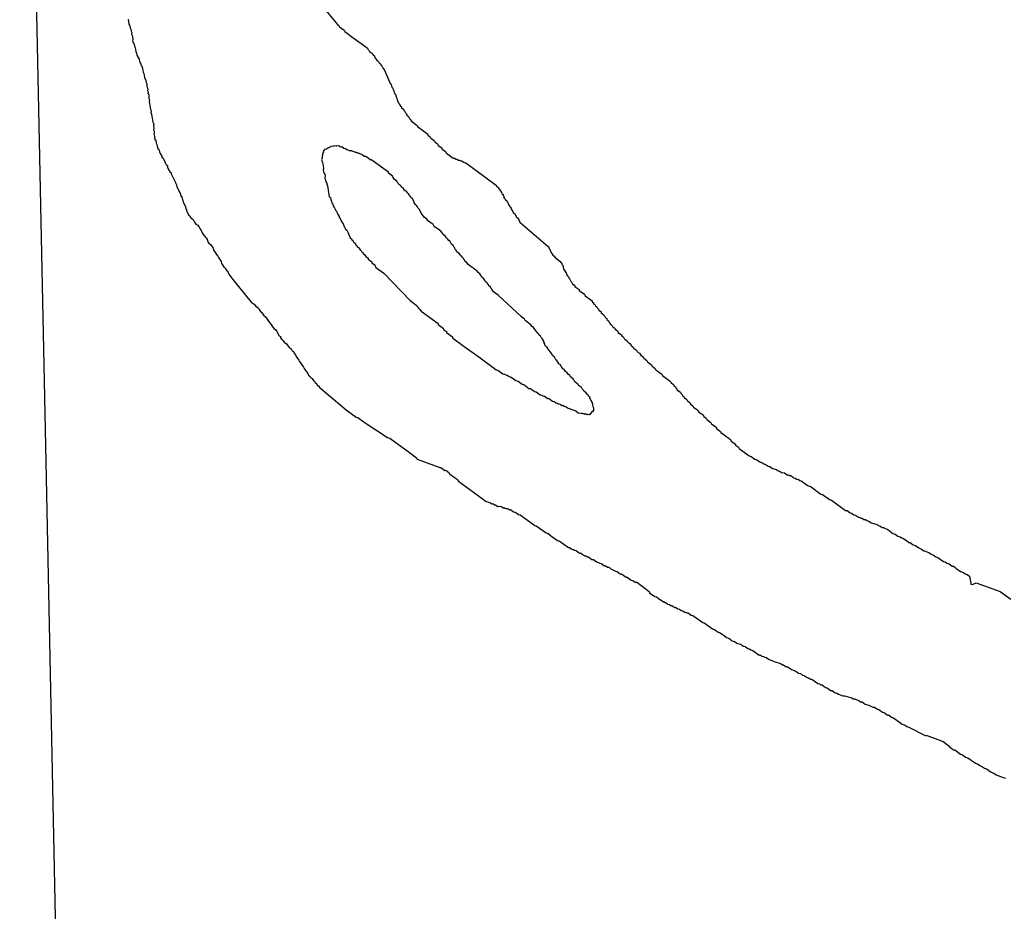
# Model space of a CAD drawing. Header units: feet. Extents: x 30669 to 99318, y 4696 to 26220.
# Tile 26 of 128: x 74735 to 75273, y 18301 to 18789. Entities that reach past the tile are written whole.
import ezdxf

# ---------------------------------------------------------------- set-up
doc = ezdxf.new("R2010")
doc.units = ezdxf.units.FT
doc.header["$LTSCALE"] = 600
doc.header["$MEASUREMENT"] = 0
doc.layers.add('ELRGOV', color=1, linetype='CONTINUOUS')
doc.layers.add('ELTWR', color=2, linetype='CONTINUOUS')

msp = doc.modelspace()

# ---------------------------------------------------------------- linework, layer by layer
at = {"layer": 'ELRGOV', "linetype": 'Continuous'}
for p, q in [((74734.61, 19233.76), (74748.32, 18573.9)), ((74748.32, 18573.9), (74775.74, 17254.84))]:
    msp.add_line(p, q, dxfattribs=at)
at = {"layer": 'ELTWR', "elevation": -54.68}
for points in [[(74901.96, 18794.2), (74908.5, 18786.48), (74909.14, 18786.02), (74909.54, 18785.23), (74912.08, 18783.37), (74912.49, 18782.59), (74914.39, 18781.19), (74915.03, 18780.73), (74922.65, 18775.15)], [(74793.96, 18789.34), (74794.38, 18786.59), (74794.79, 18785.8), (74794.96, 18784.7), (74795.36, 18783.92), (74795.53, 18782.82), (74795.93, 18782.04), (74795.78, 18781.17), (74796.19, 18780.39), (74796.27, 18779.84), (74796.53, 18778.18), (74796.38, 18777.32), (74797.19, 18775.75), (74797.36, 18774.65), (74797.76, 18773.87), (74798.1, 18771.67), (74798.5, 18770.88), (74798.67, 18769.78), (74799.88, 18767.43), (74800.05, 18766.33), (74800.86, 18764.77), (74800.94, 18764.22), (74801.26, 18763.98), (74801.34, 18763.43), (74801.75, 18762.65), (74802.09, 18760.45), (74802.49, 18759.67), (74802.83, 18757.47), (74803.64, 18755.9), (74803.81, 18754.8), (74804.21, 18754.02), (74804.06, 18753.15), (74804.15, 18752.6), (74804.55, 18751.81), (74804.63, 18751.26), (74804.49, 18750.4), (74804.89, 18749.61), (74804.74, 18748.74), (74805.15, 18747.96), (74805.32, 18746.86), (74805.17, 18745.99), (74805.57, 18745.21), (74805.42, 18744.34), (74806.1, 18739.94), (74806.51, 18739.16), (74806.36, 18738.29), (74806.76, 18737.51), (74806.93, 18736.41), (74807.1, 18735.3), (74807.44, 18733.1), (74807.85, 18732.32), (74807.93, 18731.77), (74807.78, 18730.9), (74807.95, 18729.8), (74807.8, 18728.93), (74808.21, 18728.15), (74808.06, 18727.28), (74808.15, 18726.73), (74807.91, 18726.41), (74808.23, 18726.18), (74808.57, 18723.98), (74808.34, 18723.66), (74808.97, 18723.2), (74809.23, 18721.55), (74809.63, 18720.76), (74809.89, 18719.11), (74810.29, 18718.33), (74810.93, 18717.86), (74811.1, 18716.76), (74811.5, 18715.98), (74812.3, 18714.42), (74812.39, 18713.86), (74813.02, 18713.4), (74814.23, 18711.05), (74814.32, 18710.5), (74814.72, 18709.72), (74815.36, 18709.25), (74815.53, 18708.15), (74815.93, 18707.37), (74816.01, 18706.82), (74816.65, 18706.35), (74816.73, 18705.8), (74817.37, 18705.34), (74817.45, 18704.79), (74819.87, 18700.09), (74819.96, 18699.54), (74820.36, 18698.76), (74820.53, 18697.66), (74821.74, 18695.31), (74822.54, 18693.74), (74822.63, 18693.19), (74823.43, 18691.63), (74823.6, 18690.52), (74824.01, 18689.74), (74824.09, 18689.19), (74825.3, 18686.84), (74825.47, 18685.74), (74825.87, 18684.96), (74825.96, 18684.41), (74827.17, 18682.06), (74827.8, 18681.59), (74827.89, 18681.04), (74829.48, 18679.88), (74830.28, 18678.32), (74831, 18677.3), (74831.95, 18676.6), (74832.67, 18675.59), (74833.08, 18674.8), (74833.8, 18673.79), (74834.2, 18673), (74834.6, 18672.22), (74835.32, 18671.21), (74835.64, 18670.97), (74836.04, 18670.19), (74836.68, 18669.73), (74837.08, 18668.94), (74837.57, 18667.61), (74837.97, 18666.83), (74838.93, 18666.13), (74840.37, 18664.1), (74840.86, 18662.76), (74842.3, 18660.73), (74843.02, 18659.72), (74843.42, 18658.93), (74844.86, 18656.9), (74845.03, 18655.8), (74845.43, 18655.02), (74846.15, 18654), (74846.79, 18653.54), (74847.19, 18652.76), (74848.63, 18650.73), (74849.04, 18649.94), (74851.2, 18646.9), (74861.26, 18634.65), (74862.85, 18633.48), (74863.57, 18632.47), (74865.16, 18631.3), (74865.56, 18630.52), (74866.28, 18629.51), (74866.92, 18629.04), (74867.64, 18628.03), (74868.04, 18627.24), (74868.99, 18626.54), (74871.16, 18623.5), (74871.88, 18622.48), (74872.6, 18621.47), (74873.64, 18620.22), (74874.59, 18619.52), (74875.31, 18618.51), (74876.52, 18616.16), (74877.15, 18615.69), (74877.24, 18615.14), (74877.96, 18614.13), (74878.59, 18613.66), (74879.31, 18612.64), (74880.58, 18611.71), (74881.31, 18610.7), (74882.34, 18609.45), (74882.98, 18608.99), (74883.7, 18607.97), (74884.33, 18607.5), (74884.74, 18606.72), (74885.46, 18605.71), (74885.86, 18604.92), (74887.3, 18602.89), (74887.7, 18602.11), (74889.87, 18599.06), (74890.27, 18598.28), (74890.99, 18597.26), (74891.39, 18596.48), (74892.11, 18595.47), (74892.51, 18594.68), (74893.47, 18593.98), (74893.87, 18593.2), (74894.51, 18592.74), (74895.23, 18591.72), (74895.86, 18591.26), (74896.26, 18590.47), (74896.9, 18590.01), (74897.3, 18589.22), (74898.26, 18588.53), (74898.66, 18587.74), (74899.29, 18587.28), (74913.21, 18575.63), (74918.61, 18571.67), (74919.48, 18571.52), (74922.97, 18568.96), (74935.83, 18560.53), (74937.02, 18560.15), (74947.82, 18552.24), (74951.63, 18549.45), (74951.71, 18548.9), (74952.03, 18548.66), (74964.29, 18544.08), (74964.84, 18544.16), (74967.07, 18542.54), (74967.62, 18542.62), (74969.21, 18541.46), (74969.61, 18540.68), (74973.42, 18537.88), (74974.06, 18537.42), (74974.78, 18536.4), (74982.72, 18530.59), (74989.71, 18525.47), (74990.58, 18525.32), (74990.89, 18525.09), (74991.76, 18524.94), (74992.72, 18524.24), (74993.27, 18524.33), (74994.22, 18523.63), (74994.77, 18523.72), (74996.04, 18522.79), (74997.14, 18522.96), (74998.01, 18522.81), (74998.33, 18522.58), (74998.96, 18522.11), (74999.83, 18521.96), (75000.15, 18521.73), (75000.7, 18521.82), (75001.02, 18521.58), (75001.57, 18521.67), (75002.52, 18520.97), (75003.07, 18521.06), (75004.66, 18519.89), (75005.53, 18519.75), (75006.16, 18519.28), (75007.43, 18518.35), (75008.3, 18518.2), (75015.61, 18512.85), (75016.24, 18512.39), (75017.11, 18512.24), (75022.51, 18508.28), (75023.38, 18508.14), (75024.97, 18506.97), (75028.78, 18504.18), (75029.65, 18504.03), (75033.46, 18501.24), (75034.73, 18500.31), (75035.28, 18500.4), (75036.55, 18499.47), (75037.42, 18499.32), (75038.06, 18498.86), (75038.92, 18498.71), (75040.83, 18497.31), (75041.38, 18497.4), (75042.02, 18496.93), (75043.6, 18495.77), (75044.16, 18495.85), (75045.11, 18495.16), (75045.66, 18495.24), (75047.56, 18493.84), (75048.43, 18493.7), (75050.02, 18492.53), (75051.21, 18492.15), (75051.84, 18491.69), (75052.71, 18491.54), (75054.3, 18490.38), (75054.85, 18490.46), (75056.12, 18489.53), (75056.67, 18489.62), (75057.31, 18489.15), (75057.94, 18488.69), (75058.58, 18488.22), (75059.76, 18487.84), (75060.4, 18487.38), (75061.27, 18487.23), (75063.17, 18485.83), (75063.72, 18485.92), (75066.26, 18484.06), (75066.81, 18484.14), (75069.04, 18482.51), (75069.91, 18482.37), (75071.18, 18481.44), (75072.04, 18481.29), (75076.49, 18478.03), (75077.13, 18477.57), (75079.03, 18476.17), (75079.12, 18475.62), (75081.98, 18473.53), (75082.85, 18473.38), (75083.8, 18472.68), (75086.66, 18470.59), (75087.21, 18470.67), (75089.12, 18469.28), (75089.98, 18469.13), (75090.94, 18468.43), (75091.49, 18468.52), (75091.8, 18468.29), (75092.76, 18467.59), (75093.31, 18467.67), (75094.58, 18466.74), (75095.45, 18466.59), (75096.4, 18465.9), (75097.27, 18465.75), (75098.54, 18464.82), (75099.09, 18464.9), (75099.72, 18464.44), (75100.27, 18464.52), (75101.86, 18463.36), (75102.73, 18463.21), (75108.13, 18459.26), (75109, 18459.11), (75113.45, 18455.85), (75114.63, 18455.47), (75116.54, 18454.08), (75117.73, 18453.7), (75119, 18452.77), (75119.63, 18452.3), (75121.22, 18451.14), (75122.41, 18450.76), (75124.31, 18449.36), (75125.5, 18448.98), (75126.77, 18448.05), (75127.95, 18447.67), (75128.82, 18447.52), (75130.41, 18446.36), (75131.28, 18446.21), (75131.6, 18445.98), (75132.87, 18445.05), (75133.74, 18444.9), (75134.37, 18444.44), (75135.56, 18444.06), (75139.05, 18441.5), (75139.6, 18441.59), (75140.24, 18441.12), (75140.55, 18440.89), (75141.42, 18440.74), (75142.06, 18440.27), (75142.93, 18440.13), (75144.2, 18439.2), (75147.2, 18437.97), (75150.76, 18436.83), (75151.71, 18436.13), (75152.26, 18436.22), (75153.85, 18435.05), (75154.4, 18435.14), (75156.63, 18433.51), (75159, 18432.75), (75160.59, 18431.59), (75161.45, 18431.44), (75162.09, 18430.97), (75162.73, 18430.51), (75163.59, 18430.36), (75165.18, 18429.2), (75166.05, 18429.05), (75167, 18428.35), (75167.87, 18428.21), (75171.05, 18425.88), (75171.92, 18425.73), (75172.55, 18425.27), (75173.42, 18425.12), (75175.33, 18423.72), (75176.19, 18423.58), (75178.1, 18422.18), (75178.97, 18422.03), (75180.56, 18420.87), (75181.42, 18420.72), (75182.38, 18420.02), (75184.75, 18419.26), (75185.62, 18419.12), (75186.48, 18418.97), (75187.67, 18418.59), (75189.41, 18418.29), (75190.36, 18417.6), (75191.23, 18417.45), (75193.6, 18416.69), (75194.87, 18415.76), (75195.42, 18415.84), (75197.01, 18414.68), (75198.19, 18414.3), (75199.06, 18414.15), (75200.02, 18413.45), (75201.2, 18413.07), (75202.07, 18412.93), (75203.34, 18412), (75204.53, 18411.62), (75206.43, 18410.22), (75207.3, 18410.07), (75209.21, 18408.68), (75209.76, 18408.76), (75211.35, 18407.6), (75212.53, 18407.22), (75217.3, 18403.73), (75218.8, 18403.12), (75219.75, 18402.42), (75220.94, 18402.04), (75229.81, 18397.49), (75230.13, 18397.26), (75230.36, 18397.58), (75239.62, 18394.22), (75242.79, 18391.89), (75243.2, 18391.11), (75244.47, 18390.18), (75245.1, 18389.72), (75245.97, 18389.57), (75249.15, 18387.24), (75250.01, 18387.09), (75251.92, 18385.7), (75253.11, 18385.32), (75257.24, 18382.29), (75258.42, 18381.91), (75259.69, 18380.98), (75261.2, 18380.37), (75262.15, 18379.67), (75263.34, 18379.29), (75265.88, 18377.43), (75267.38, 18376.82), (75268.65, 18375.89), (75271.02, 18375.13), (75272.53, 18374.52), (75273.71, 18374.14)], [(74922.65, 18775.15), (74924.88, 18773.52), (74924.96, 18772.97), (74925.6, 18772.5), (74926, 18771.72), (74927.59, 18770.56), (74927.99, 18769.77), (74928.63, 18769.31), (74928.71, 18768.76), (74929.03, 18768.52), (74928.8, 18768.21), (74929.43, 18767.74), (74929.83, 18766.96), (74930.79, 18766.26), (74931.19, 18765.48), (74931.83, 18765.01), (74932.23, 18764.23), (74932.86, 18763.76), (74932.63, 18763.45), (74933.27, 18762.98), (74933.35, 18762.43), (74933.67, 18762.2), (74937.06, 18754.83), (74937.15, 18754.28), (74937.78, 18753.82), (74937.95, 18752.72), (74938.36, 18751.94), (74938.67, 18751.7), (74938.84, 18750.6), (74939.16, 18750.37), (74939.33, 18749.27), (74939.65, 18749.04), (74939.73, 18748.49), (74940.37, 18748.02), (74940.14, 18747.7), (74940.45, 18747.47), (74940.54, 18746.92), (74940.94, 18746.14), (74941.2, 18744.49), (74941.51, 18744.25), (74941.6, 18743.7), (74941.92, 18743.47), (74942.32, 18742.69), (74942.64, 18742.45), (74942.72, 18741.9), (74943.36, 18741.44), (74943.44, 18740.89), (74944.08, 18740.42), (74944.4, 18740.19), (74944.8, 18739.41), (74945.12, 18739.18), (74945.2, 18738.62), (74945.52, 18738.39), (74945.92, 18737.61), (74946.24, 18737.38), (74946.33, 18736.83), (74947.28, 18736.13), (74947.36, 18735.58), (74948, 18735.11), (74948.08, 18734.56), (74948.4, 18734.33), (74948.81, 18733.55), (74951.98, 18731.22), (74952.07, 18730.67), (74955.56, 18728.11), (74957.79, 18726.48), (74957.87, 18725.93), (74959.14, 18725), (74959.54, 18724.22), (74961.45, 18722.82), (74961.85, 18722.04), (74962.49, 18721.58), (74963.12, 18721.11), (74963.53, 18720.33), (74965.43, 18718.93), (74965.52, 18718.38), (74967.42, 18716.99), (74967.83, 18716.2), (74968.78, 18715.51), (74971.64, 18713.41), (74972.19, 18713.5), (74973.14, 18712.8), (74973.69, 18712.88), (74974.65, 18712.19), (74975.2, 18712.27), (74975.51, 18712.04), (74975.83, 18711.81), (74976.38, 18711.89), (74977.65, 18710.96), (74978.52, 18710.81), (74982.02, 18708.25), (74989.01, 18703.14), (74995.36, 18698.48), (74995.44, 18697.93), (74996.4, 18697.24), (74996.8, 18696.45), (74997.12, 18696.22), (74997.2, 18695.67), (74997.84, 18695.21), (74997.92, 18694.66), (74998.24, 18694.42)], [(74933.77, 18650.36), (74948.2, 18635.41), (74952.01, 18632.62), (74951.78, 18632.3), (74952.42, 18631.84), (74952.82, 18631.05), (74953.45, 18630.59), (74954.17, 18629.57), (74963.39, 18622.83), (74963.47, 18622.28), (74964.11, 18621.81), (74966.33, 18620.18), (74966.42, 18619.63), (74968.01, 18618.47), (74968.09, 18617.92), (74971.27, 18615.59), (74971.35, 18615.04), (74977.71, 18610.39), (74985.65, 18604.57), (74993.59, 18598.76), (74995.18, 18597.6), (74996.05, 18597.45), (74998.91, 18595.35), (74999.78, 18595.21), (75000.41, 18594.74), (75001.28, 18594.59), (75002.23, 18593.9), (75003.42, 18593.52), (75005.96, 18591.65), (75007.15, 18591.27), (75009.37, 18589.65), (75010.24, 18589.5), (75013.1, 18587.4), (75013.96, 18587.26), (75014.6, 18586.79), (75015.23, 18586.33), (75016.19, 18585.63), (75017.06, 18585.48), (75019.28, 18583.85), (75020.15, 18583.71), (75020.78, 18583.24), (75021.65, 18583.09), (75023.24, 18581.93), (75023.79, 18582.02), (75026.01, 18580.39), (75026.88, 18580.24), (75027.84, 18579.54), (75028.7, 18579.39), (75029.34, 18578.93), (75030.21, 18578.78), (75031.16, 18578.08), (75031.71, 18578.17), (75032.35, 18577.7), (75033.53, 18577.32), (75034.48, 18576.63), (75035.67, 18576.25), (75037.17, 18575.63), (75038.68, 18575.02), (75039.95, 18574.09), (75041.68, 18573.79), (75042, 18573.56), (75042.23, 18573.88), (75042.55, 18573.65), (75043.1, 18573.73), (75043.74, 18573.27), (75043.97, 18573.58), (75044.6, 18573.12), (75045.16, 18573.2), (75045.47, 18572.97), (75045.71, 18573.29), (75046.02, 18573.06), (75046.26, 18573.37), (75046.57, 18573.14), (75047.97, 18575.05), (75048.29, 18574.81), (75048.75, 18575.45), (75048.43, 18575.68), (75048.67, 18576), (75048.58, 18576.55), (75048.18, 18577.33), (75048.01, 18578.43), (75048.24, 18578.75), (75047.92, 18578.98), (75047.84, 18579.54), (75047.52, 18579.77), (75047.44, 18580.32), (75047.12, 18580.55), (75047.03, 18581.1), (75046.72, 18581.33), (75046.63, 18581.88), (75046.31, 18582.12), (75046.55, 18582.43), (75045.59, 18583.13), (75045.51, 18583.68), (75044.87, 18584.15), (75044.15, 18585.16), (75043.2, 18585.86), (75042.8, 18586.64), (75042.16, 18587.11), (75041.76, 18587.89), (75040.17, 18589.06), (75039.77, 18589.84), (75039.13, 18590.3), (75038.18, 18591), (75038.09, 18591.55), (75037.46, 18592.02), (75037.37, 18592.57), (75035.78, 18593.73), (75035.38, 18594.51), (75034.75, 18594.98), (75034.03, 18595.99), (75033.07, 18596.69), (75032.35, 18597.71), (75031.72, 18598.17), (75031, 18599.19), (75030.68, 18599.42), (75030.28, 18600.2), (75029.32, 18600.9), (75029.24, 18601.45), (75028.6, 18601.92), (75028.52, 18602.47), (75027.88, 18602.93), (75027.08, 18604.5), (75026.12, 18605.2), (75025.72, 18605.98), (75025, 18607), (75024.6, 18607.78), (75023.96, 18608.24), (75023.16, 18609.81), (75022.2, 18610.51), (75021.8, 18611.29), (75021.71, 18611.84), (75021.31, 18612.62), (75021.23, 18613.17), (75020.42, 18614.74), (75019.79, 18615.2), (75019.38, 18615.99), (75018.75, 18616.45), (75018.35, 18617.24), (75017.39, 18617.93), (75016.99, 18618.72), (75015.55, 18620.75), (75014.91, 18621.21), (75014.19, 18622.23), (75011.01, 18624.55), (75010.61, 18625.34), (75009.02, 18626.5), (74996.21, 18638.32), (74993.67, 18640.18), (74992.86, 18641.75), (74992.23, 18642.22), (74992.14, 18642.77), (74991.19, 18643.46), (74991.1, 18644.01), (74990.47, 18644.48), (74990.38, 18645.03), (74989.43, 18645.73), (74989.03, 18646.51), (74988.3, 18647.53), (74987.35, 18648.22), (74986.95, 18649.01), (74986.23, 18650.02), (74985.28, 18650.72), (74984.87, 18651.5), (74979.79, 18655.23), (74979.07, 18656.24), (74978.75, 18656.47), (74978.12, 18656.94), (74978.03, 18657.49), (74977.71, 18657.72), (74977.31, 18658.51), (74976.68, 18658.97), (74976.27, 18659.75), (74975.64, 18660.22), (74974.92, 18661.23), (74973.65, 18662.16), (74973.24, 18662.95), (74972.93, 18663.18), (74972.52, 18663.96), (74972.44, 18664.51), (74971.8, 18664.98), (74971.72, 18665.53), (74970.76, 18666.23), (74969.96, 18667.79), (74969.32, 18668.26), (74968.6, 18669.27), (74967.97, 18669.74), (74967.56, 18670.52), (74965.98, 18671.68), (74965.57, 18672.47), (74964.85, 18673.48), (74964.22, 18673.95), (74961.36, 18676.04), (74960.64, 18677.06), (74958.1, 18678.92), (74957.06, 18680.17), (74955.79, 18681.1), (74954.35, 18683.13), (74953.14, 18685.48), (74952.5, 18685.94), (74952.1, 18686.72), (74951.7, 18687.51), (74951.06, 18687.97), (74950.34, 18688.99), (74950.26, 18689.54), (74949.45, 18691.1), (74948.5, 18691.8), (74948.41, 18692.35), (74947.78, 18692.82), (74947.37, 18693.6), (74946.42, 18694.3), (74946.34, 18694.85), (74945.7, 18695.32), (74945.38, 18695.55), (74944.75, 18696.01), (74944.66, 18696.56), (74943.39, 18697.49), (74942.99, 18698.28), (74942.04, 18698.97), (74941.63, 18699.76), (74941, 18700.22), (74940.91, 18700.77), (74939.32, 18701.94), (74938.92, 18702.72), (74938.6, 18702.95), (74938.52, 18703.5), (74936.29, 18705.13), (74936.21, 18705.68), (74932.4, 18708.47), (74931.76, 18708.94), (74926.68, 18712.66), (74926.45, 18712.34), (74925.17, 18713.27), (74923.9, 18714.2), (74923.04, 18714.35), (74921.77, 18715.28), (74920.58, 18715.66), (74919.94, 18716.13), (74919.39, 18716.04), (74918.76, 18716.51), (74918.21, 18716.42), (74917.57, 18716.89), (74916.7, 18717.03), (74916.39, 18717.27), (74915.52, 18717.41), (74914.97, 18717.33), (74914.33, 18717.79), (74913.47, 18717.94), (74912.83, 18718.41), (74911.96, 18718.55), (74910.69, 18719.48), (74910.14, 18719.4), (74909.19, 18720.1), (74908.09, 18719.93), (74907.77, 18720.16), (74906.67, 18719.99), (74906.12, 18719.9), (74905.02, 18719.73), (74903.45, 18718.93), (74902.44, 18718.21), (74901.34, 18718.04), (74900.64, 18717.08), (74900.72, 18716.53), (74900.26, 18715.9), (74900.34, 18715.35), (74900.11, 18715.03), (74900.19, 18714.48), (74899.96, 18714.16), (74900.05, 18713.61), (74899.81, 18713.29), (74899.9, 18712.74), (74899.67, 18712.43), (74900.07, 18711.64), (74899.84, 18711.33), (74900.16, 18711.09), (74900.67, 18707.79), (74900.52, 18706.92), (74900.69, 18705.82), (74901.01, 18705.59), (74901.09, 18705.04), (74901.41, 18704.81), (74901.58, 18703.71), (74901.43, 18702.84), (74901.52, 18702.29), (74901.92, 18701.51), (74902.09, 18700.4), (74902.49, 18699.62), (74902.58, 18699.07), (74902.98, 18698.29), (74903.92, 18692.24), (74904.55, 18691.77), (74904.72, 18690.67), (74905.12, 18689.89), (74905.29, 18688.79), (74905.93, 18688.32), (74906.1, 18687.22), (74906.5, 18686.44), (74906.82, 18686.2), (74907.22, 18685.42), (74907.31, 18684.87), (74907.94, 18684.41), (74908.03, 18683.86), (74908.43, 18683.07), (74908.52, 18682.52), (74908.83, 18682.29), (74909.24, 18681.51), (74909.32, 18680.96), (74909.64, 18680.72), (74910.85, 18678.38), (74911.57, 18677.36), (74912.06, 18676.03), (74912.86, 18674.46), (74913.5, 18674), (74914.3, 18672.43), (74914.39, 18671.88), (74914.79, 18671.1), (74915.19, 18670.31), (74915.28, 18669.76), (74916.23, 18669.07), (74916.32, 18668.51), (74916.95, 18668.05), (74917.35, 18667.27), (74917.99, 18666.8), (74918.39, 18666.02), (74919.03, 18665.55), (74919.11, 18665), (74920.38, 18664.07), (74920.47, 18663.52), (74921.11, 18663.06), (74921.51, 18662.27), (74922.14, 18661.81), (74922.55, 18661.03), (74923.18, 18660.56), (74923.9, 18659.54), (74925.17, 18658.61), (74925.26, 18658.06), (74927.16, 18656.67), (74927.25, 18656.12), (74928.52, 18655.19), (74928.92, 18654.4), (74929.33, 18653.62), (74933.77, 18650.36)], [(74998.24, 18694.42), (74998.33, 18693.87), (74998.96, 18693.41), (74999.05, 18692.86), (74999.36, 18692.62), (74999.45, 18692.07), (74999.53, 18691.52), (75000.17, 18691.06), (75000.26, 18690.51), (75001.21, 18689.81), (75001.29, 18689.26), (75001.61, 18689.03), (75001.7, 18688.48), (75002.01, 18688.24), (75002.1, 18687.69), (75002.42, 18687.46), (75002.5, 18686.91), (75003.14, 18686.45), (75003.22, 18685.9), (75003.54, 18685.66), (75003.63, 18685.11), (75003.94, 18684.88), (75004.75, 18683.31), (75005.38, 18682.85), (75005.79, 18682.07), (75006.1, 18681.83), (75006.19, 18681.28), (75007.14, 18680.58), (75007.23, 18680.03), (75007.55, 18679.8), (75007.63, 18679.25), (75007.95, 18679.02), (75008.03, 18678.47), (75008.35, 18678.24), (75023.62, 18665.1), (75023.94, 18664.87), (75024.03, 18664.32), (75025.64, 18661.19), (75025.95, 18660.95), (75026.04, 18660.4), (75026.99, 18659.71), (75027.4, 18658.92), (75029.94, 18657.06), (75030.66, 18656.05), (75031.29, 18655.58), (75031.06, 18655.26), (75031.7, 18654.8), (75032.04, 18652.6), (75032.67, 18652.13), (75032.76, 18651.58), (75033.48, 18650.57), (75033.56, 18650.02), (75033.96, 18649.23), (75034.6, 18648.77), (75034.69, 18648.22), (75035, 18647.98), (75035.09, 18647.43), (75035.41, 18647.2), (75036.21, 18645.64), (75036.53, 18645.4), (75036.93, 18644.62), (75038.2, 18643.69), (75038.29, 18643.14), (75038.92, 18642.67), (75039.56, 18642.21), (75040.51, 18641.51), (75040.6, 18640.96), (75043.46, 18638.87), (75043.86, 18638.08), (75047.04, 18635.76), (75047.67, 18635.29), (75047.76, 18634.74), (75048.39, 18634.28), (75048.48, 18633.73), (75049.11, 18633.26), (75049.51, 18632.48), (75050.15, 18632.01), (75050.55, 18631.23), (75051.19, 18630.77), (75051.27, 18630.22), (75052.54, 18629.29), (75052.63, 18628.73), (75053.26, 18628.27), (75053.9, 18627.8), (75053.99, 18627.25), (75054.62, 18626.79), (75055.02, 18626), (75055.66, 18625.54), (75055.74, 18624.99), (75056.7, 18624.29), (75056.78, 18623.74), (75057.42, 18623.28), (75057.5, 18622.73), (75058.46, 18622.03), (75058.86, 18621.24), (75059.49, 18620.78), (75060.13, 18620.31), (75060.21, 18619.76), (75061.48, 18618.83), (75061.89, 18618.05), (75063.79, 18616.66)], [(75063.79, 18616.66), (75063.88, 18616.1), (75064.83, 18615.41), (75065.24, 18614.62), (75065.55, 18614.39), (75066.82, 18613.46), (75067.23, 18612.68), (75068.81, 18611.52), (75068.9, 18610.96), (75070.17, 18610.03), (75070.26, 18609.48), (75071.84, 18608.32), (75072.25, 18607.54), (75072.88, 18607.07), (75073.52, 18606.61), (75074.24, 18605.59), (75075.51, 18604.66), (75075.91, 18603.88), (75077.5, 18602.72), (75077.9, 18601.93), (75080.13, 18600.3), (75080.53, 18599.52), (75081.48, 18598.82), (75082.12, 18598.36), (75082.52, 18597.58), (75085.7, 18595.25), (75086.1, 18594.47), (75090.55, 18591.21), (75090.95, 18590.43), (75092.22, 18589.5), (75092.31, 18588.95), (75093.26, 18588.25), (75093.35, 18587.7), (75093.98, 18587.23), (75094.07, 18586.68), (75095.97, 18585.29), (75096.38, 18584.5), (75096.69, 18584.27), (75097.1, 18583.49), (75097.73, 18583.02), (75098.13, 18582.24), (75099.4, 18581.31), (75099.81, 18580.53), (75101.08, 18579.6), (75101.48, 18578.81), (75102.75, 18577.88), (75103.15, 18577.1), (75105.38, 18575.47), (75105.7, 18575.24), (75106.1, 18574.46), (75108.32, 18572.83), (75108.73, 18572.04), (75110, 18571.11), (75110.4, 18570.33), (75112.62, 18568.7), (75113.03, 18567.92), (75115.25, 18566.29), (75115.65, 18565.51), (75117.88, 18563.88), (75117.96, 18563.33), (75119.87, 18561.93), (75123.36, 18559.38), (75123.76, 18558.59), (75125.99, 18556.96), (75126.07, 18556.41), (75127.66, 18555.25), (75128.07, 18554.47), (75133.47, 18550.51), (75134.65, 18550.13), (75136.56, 18548.74), (75137.74, 18548.36), (75139.65, 18546.96), (75140.52, 18546.81), (75141.47, 18546.12), (75142.34, 18545.97), (75143.93, 18544.81), (75144.8, 18544.66), (75146.38, 18543.5), (75147.25, 18543.35), (75147.57, 18543.12), (75148.44, 18542.97), (75149.39, 18542.27), (75150.26, 18542.12), (75151.21, 18541.42), (75152.95, 18541.13), (75154.54, 18539.97), (75155.09, 18540.05), (75155.4, 18539.82), (75156.27, 18539.67), (75157.23, 18538.97), (75157.86, 18538.51), (75158.73, 18538.36), (75159.68, 18537.66), (75160.55, 18537.52), (75161.19, 18537.05), (75162.05, 18536.9), (75165.87, 18534.11), (75166.73, 18533.96), (75167.37, 18533.5), (75172.77, 18529.54), (75173.64, 18529.4)], [(75173.64, 18529.4), (75176.82, 18527.07), (75177.45, 18526.6), (75178.64, 18526.22), (75184.04, 18522.27), (75186.26, 18520.64), (75187.13, 18520.49), (75188.72, 18519.33), (75189.59, 18519.18), (75190.86, 18518.25), (75191.72, 18518.1), (75193.31, 18516.94), (75194.18, 18516.79), (75194.82, 18516.33), (75195.37, 18516.41), (75196.32, 18515.72), (75197.19, 18515.57), (75197.82, 18515.1), (75199.01, 18514.72), (75200.28, 18513.79), (75201.47, 18513.41), (75202.33, 18513.27), (75203.52, 18512.89), (75204.16, 18512.42), (75205.02, 18512.27), (75206.29, 18511.34), (75207.16, 18511.19), (75207.8, 18510.73), (75208.66, 18510.58), (75209.3, 18510.12), (75212.16, 18508.02), (75213.35, 18507.64), (75214.93, 18506.48), (75216.12, 18506.1), (75216.76, 18505.63), (75217.62, 18505.49), (75219.53, 18504.09), (75220.8, 18503.16), (75221.67, 18503.01), (75223.26, 18501.85), (75224.44, 18501.47), (75226.35, 18500.07), (75227.85, 18499.46), (75229.12, 18498.53), (75229.99, 18498.38), (75230.63, 18497.92), (75231.81, 18497.54), (75233.08, 18496.61), (75234.27, 18496.23), (75235.54, 18495.3), (75236.72, 18494.92), (75239.9, 18492.59), (75240.77, 18492.44), (75241.72, 18491.75), (75242.91, 18491.37), (75244.5, 18490.2), (75245.37, 18490.05), (75246, 18489.59), (75246.64, 18489.12), (75249.18, 18487.26), (75250.68, 18486.65), (75251.63, 18485.95), (75252.82, 18485.57), (75254.09, 18484.64), (75253.77, 18484.87), (75254.09, 18484.64), (75254.69, 18480.79), (75254.77, 18480.24), (75255.64, 18480.09), (75256.42, 18480.49), (75256.97, 18480.58), (75257.76, 18480.98), (75270.88, 18476.25), (75276.6, 18472.06)]]:
    msp.add_lwpolyline(points, dxfattribs=at)

doc.saveas('drawing.dxf')
